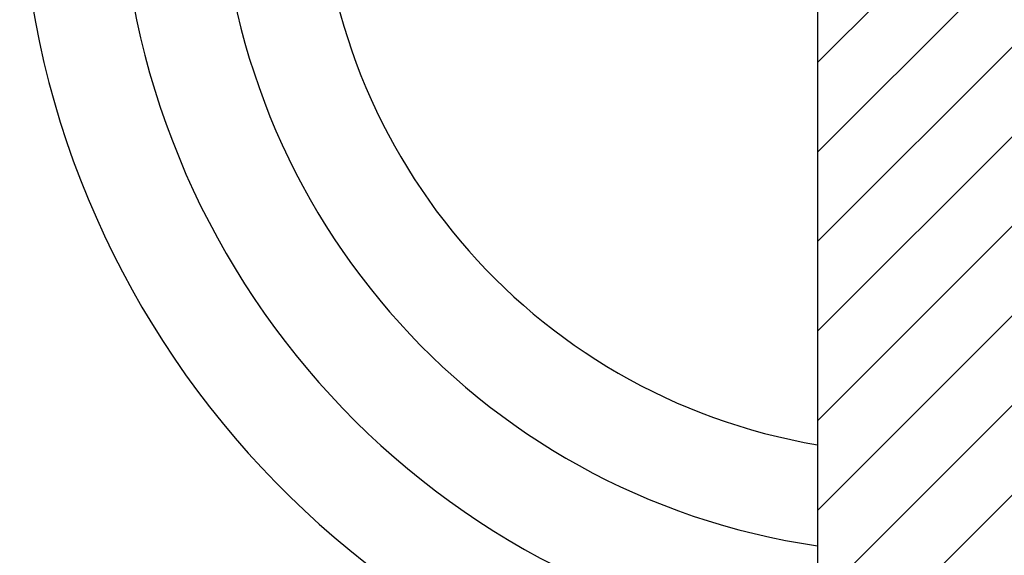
# Model space of a CAD drawing. Header units: millimetres. Extents: x 976 to 5968, y -70 to 3420.
# Tile 5 of 20: x 3809 to 4796, y 1118 to 1655. Entities that reach past the tile are written whole.
import ezdxf

# ---------------------------------------------------------------- set-up
doc = ezdxf.new("R2010")
doc.units = ezdxf.units.MM

msp = doc.modelspace()

# ---------------------------------------------------------------- hatches: boundary and pattern name
at = {"ltscale": 1000, "true_color": 0xed4b40}
h = msp.add_hatch(dxfattribs=at)
h.set_pattern_fill('ANSI31', color=13, scale=20)
h.set_pattern_definition([(45, (-6762.053, -2215.84), (-44.90128, 44.90128), [])])
edge = h.paths.add_edge_path()
edge.add_arc((4708.95, 1820.1), 900, 83.62063, 96.37937)
edge.add_line((4608.95, 2714.52), (4608.95, 925.67))
edge.add_arc((4708.95, 1820.1), 900, 263.62063, 276.37937)
edge.add_line((4808.95, 925.67), (4808.95, 2714.52))

# ---------------------------------------------------------------- linework, layer by layer
at = {"color": 252, "ltscale": 1000, "true_color": 0x939598}
msp.add_line((4608.95, 2714.52), (4608.95, 925.67), dxfattribs=at)
for radius, start, end in [(900, 96.37937, 263.62063), (800, 97.18076, 262.81924), (700, 98.21321, 261.78679), (600, 99.59407, 260.40593)]:
    msp.add_arc((4708.95, 1820.1), radius, start, end, dxfattribs=at)

doc.saveas('drawing.dxf')
